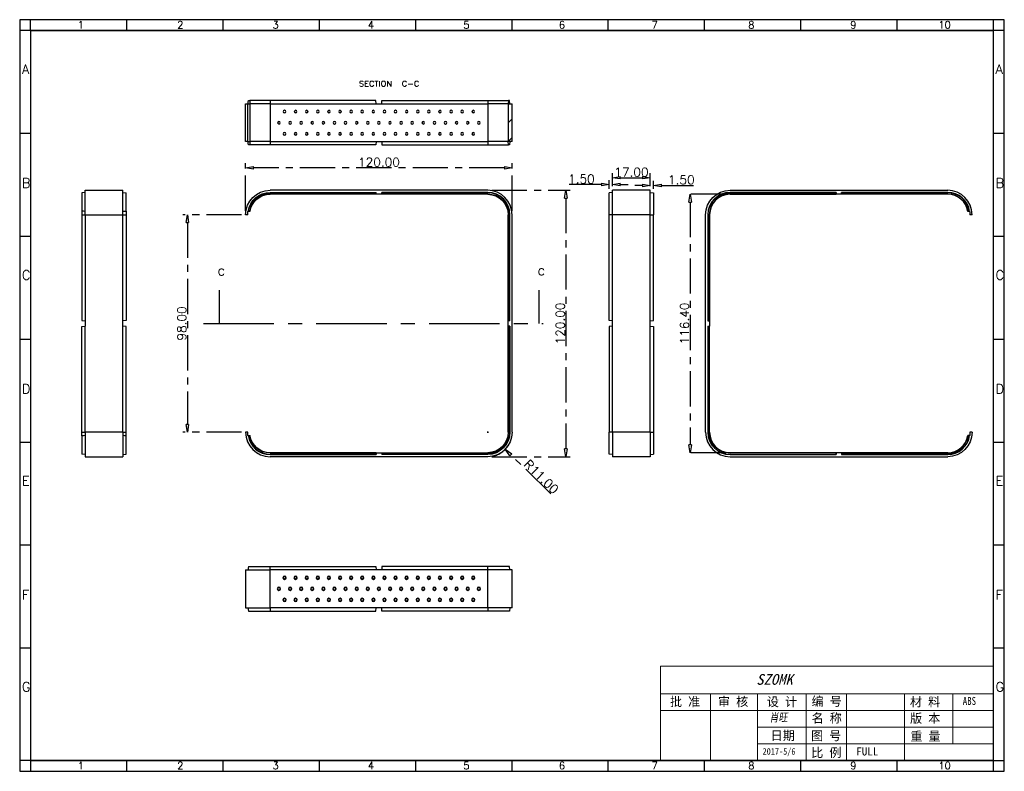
# Model space of a CAD drawing. Header units: millimetres. Extents: x 5867 to 6310, y 376 to 714.
import ezdxf

# ---------------------------------------------------------------- set-up
doc = ezdxf.new("R2010")
doc.units = ezdxf.units.MM
doc.header["$LTSCALE"] = 0.5
doc.linetypes.add('CENTER', pattern=[50.8, 31.75, -6.35, 6.35, -6.35])
doc.layers.add('111', color=7, linetype='Continuous', true_color=0xffffff)
doc.layers.add('112', color=7, linetype='Continuous', true_color=0xffffff)
doc.layers.add('A1_KUANG', color=7, linetype='Continuous')
doc.layers.add('A4_KUANG', color=7, linetype='Continuous')
doc.layers.add('BORDER', color=4, linetype='Continuous', lineweight=20)
doc.layers.add('core', color=7, linetype='Continuous', lineweight=20)
doc.styles.add('blockfont', font='simplex.shx', dxfattribs={"bigfont": 'bigfont'})
doc.styles.get("Standard").update_dxf_attribs({"font": 'txt', "bigfont": 'gbcbig.shx'})
doc.styles.add('仿宋', font='NSimSun.ttf')
doc.styles.add('黑体', font='SIMHEI.TTF', dxfattribs={"height": 2.5})
doc.dimstyles.new('VT-4.00', dxfattribs={"dimtxt": 4, "dimasz": 3.5, "dimexe": 2, "dimexo": 1.8, "dimgap": 0.5, "dimtad": 1, "dimzin": 0, "dimdsep": 46, "dimtxsty": 'Standard', "dimblk": 'CLOSEDBLANK', "dimcen": 0.3, "dimclrd": 1, "dimclre": 1, "dimclrt": 7, "dimadec": 1, "dimazin": 0, "dimtfac": 1, "dimtofl": 0, "dimtmove": 0, "dimatfit": 3, "dimldrblk": 'CLOSEDBLANK', "dimfxl": 0, "dimtolj": 1, "dimtzin": 0, "dimarcsym": 0})

# ---------------------------------------------------------------- blocks, each defined once
blk = doc.blocks.new('A$C3291225B')
at = {"layer": 'A4_KUANG'}
for p, q in [((2.87, 194.15), (2.87, 197.01)), ((28.09, 194.15), (28.09, 197.01)), ((53.32, 194.15), (53.32, 197.01)), ((78.54, 194.15), (78.54, 197.01)), ((103.77, 194.15), (103.77, 197.01)), ((129, 194.15), (129, 197.01)), ((154.22, 194.15), (154.22, 197.01)), ((179.45, 194.15), (179.45, 197.01)), ((204.67, 194.15), (204.67, 197.01)), ((229.9, 194.15), (229.9, 197.01)), ((255.13, 194.15), (255.13, 197.01)), ((255.14, 0), (255.14, 197.01)), ((2.87, 194.15), (0, 194.15)), ((2.87, 194.15), (2.87, 0)), ((258, 194.15), (2.87, 194.15)), ((2.87, 167.16), (0, 167.16)), ((257.99, 167.16), (255.13, 167.16)), ((2.87, 140.18), (0, 140.18)), ((257.99, 140.18), (255.13, 140.18)), ((2.87, 113.2), (0, 113.2)), ((257.99, 113.2), (255.13, 113.2)), ((2.87, 86.22), (0, 86.22)), ((257.99, 86.22), (255.13, 86.22)), ((2.87, 59.24), (0, 59.24)), ((257.99, 59.24), (255.13, 59.24)), ((2.87, 32.25), (0, 32.25)), ((257.99, 32.25), (255.13, 32.25)), ((2.87, 2.87), (0, 2.87)), ((2.87, 2.87), (258, 2.87)), ((28.09, 0), (28.09, 2.87)), ((53.32, 0), (53.32, 2.87)), ((78.54, 0), (78.54, 2.87)), ((103.77, 0), (103.77, 2.87)), ((129, 0), (129, 2.87)), ((154.22, 0), (154.22, 2.87)), ((179.45, 0), (179.45, 2.87)), ((204.67, 0), (204.67, 2.87)), ((229.9, 0), (229.9, 2.87))]:
    blk.add_line(p, q, dxfattribs=at)
at = {"layer": 'A4_KUANG', "color": 8}
blk.add_lwpolyline([(258, 0), (258, 197.01), (0, 197.01), (0, 0)], close=True, dxfattribs=at)
at = {"layer": 'A4_KUANG', "const_width": 0.4}
blk.add_lwpolyline([(2.87, 2.87), (2.87, 194.15), (255.13, 194.15), (255.14, 2.87), (2.87, 2.87)], dxfattribs=at)
at = {"layer": 'A4_KUANG'}
for s, height, p in [('1', 1.91, (15.22, 194.69)), ('2', 1.91, (41.25, 194.69)), ('3', 1.91, (66.25, 194.69)), ('4', 1.91, (91.25, 194.69)), ('5', 1.91, (116.25, 194.69)), ('6', 1.91, (141.26, 194.69)), ('7', 1.91, (165.57, 194.69)), ('8', 1.91, (190.91, 194.69)), ('9', 1.91, (217.64, 194.69)), ('10', 1.91, (240.72, 194.69)), ('A', 2.48, (0.59, 182.82)), ('A', 2.48, (255.71, 182.82)), ('B', 2.48, (0.59, 152.97)), ('B', 2.48, (255.71, 152.97)), ('C', 2.48, (0.59, 128.85)), ('C', 2.48, (255.71, 128.85)), ('D', 2.48, (0.59, 99.01)), ('D', 2.48, (255.71, 99.01)), ('E', 2.48, (0.59, 74.89)), ('E', 2.48, (255.71, 74.89)), ('F', 2.48, (0.59, 45.04)), ('F', 2.48, (255.71, 45.04)), ('G', 2.48, (0.59, 20.93)), ('G', 2.48, (255.71, 20.93)), ('1', 1.91, (15.22, 0.54)), ('2', 1.91, (41.25, 0.54)), ('3', 1.91, (66.25, 0.54)), ('4', 1.91, (91.25, 0.54)), ('5', 1.91, (116.25, 0.54)), ('6', 1.91, (141.26, 0.54)), ('7', 1.91, (165.57, 0.54)), ('8', 1.91, (190.91, 0.54)), ('9', 1.91, (217.64, 0.54)), ('10', 1.91, (240.72, 0.54))]:
    blk.add_text(s, height=height, dxfattribs=at).set_placement(p)
blk = doc.blocks.new('_ClosedBlank')
at = {"color": 0, "linetype": 'ByBlock', "lineweight": -2}
for p, q in [((-1, 0.17), (0, 0)), ((-1, 0.17), (-1, -0.17)), ((0, 0), (-1, -0.17))]:
    blk.add_line(p, q, dxfattribs=at)
blk = doc.blocks.new('*D2')
at = {"layer": 'core', "color": 1, "linetype": 'CENTER', "lineweight": -2}
for p, q in [((5966.62, 626.41), (5940.16, 626.41)), ((5942.16, 622.91), (5942.16, 531.91)), ((5966.62, 528.41), (5940.16, 528.41))]:
    blk.add_line(p, q, dxfattribs=at)
at = {"layer": 'Defpoints', "color": 0, "linetype": 'CENTER'}
for p in [(5968.42, 626.41), (5942.16, 528.41), (5968.42, 528.41)]:
    blk.add_point(p, dxfattribs=at)
at = {"layer": 'core', "color": 1, "linetype": 'CENTER', "lineweight": -2, "xscale": 3.5, "yscale": 3.5, "zscale": 3.5}
for p, rotation in [((5942.16, 626.41), 90), ((5942.16, 528.41), 270)]:
    blk.add_blockref('_ClosedBlank', p, dxfattribs=dict(at, rotation=rotation))
at = {"layer": 'core', "color": 7, "linetype": 'CENTER', "insert": (5939.66, 577.41), "char_height": 4, "attachment_point": 5, "rotation": 90}
blk.add_mtext('\\A1;98.00', dxfattribs=at)
blk = doc.blocks.new('*D3')
at = {"layer": 'core', "color": 1, "linetype": 'CENTER', "lineweight": -2}
for p, q in [((6079.21, 637.41), (6114.58, 637.41)), ((6112.58, 633.91), (6112.58, 520.91)), ((6079.21, 517.41), (6114.58, 517.41))]:
    blk.add_line(p, q, dxfattribs=at)
at = {"layer": 'Defpoints', "color": 0, "linetype": 'CENTER'}
for p in [(6077.41, 637.41), (6077.41, 517.41), (6112.58, 517.41)]:
    blk.add_point(p, dxfattribs=at)
at = {"layer": 'core', "color": 1, "linetype": 'CENTER', "lineweight": -2, "xscale": 3.5, "yscale": 3.5, "zscale": 3.5}
for p, rotation in [((6112.58, 637.41), 90), ((6112.58, 517.41), 270)]:
    blk.add_blockref('_ClosedBlank', p, dxfattribs=dict(at, rotation=rotation))
at = {"layer": 'core', "color": 7, "linetype": 'CENTER', "insert": (6110.08, 577.41), "char_height": 4, "attachment_point": 5, "rotation": 90}
blk.add_mtext('\\A1;120.00', dxfattribs=at)
blk = doc.blocks.new('*D4')
at = {"layer": 'core', "color": 1, "linetype": 'CENTER', "lineweight": -2}
for p, q in [((5968.42, 628.21), (5968.42, 649.54)), ((6084.91, 647.54), (5971.92, 647.54)), ((6088.41, 628.21), (6088.41, 649.54))]:
    blk.add_line(p, q, dxfattribs=at)
at = {"layer": 'Defpoints', "color": 0, "linetype": 'CENTER'}
for p in [(5968.42, 647.54), (5968.42, 626.41), (6088.41, 626.41)]:
    blk.add_point(p, dxfattribs=at)
at = {"layer": 'core', "color": 1, "linetype": 'CENTER', "lineweight": -2, "xscale": 3.5, "yscale": 3.5, "zscale": 3.5, "rotation": 180}
blk.add_blockref('_ClosedBlank', (5968.42, 647.54), dxfattribs=at)
at = {"layer": 'core', "color": 1, "linetype": 'CENTER', "lineweight": -2, "xscale": 3.5, "yscale": 3.5, "zscale": 3.5}
blk.add_blockref('_ClosedBlank', (6088.41, 647.54), dxfattribs=at)
at = {"layer": 'core', "color": 7, "linetype": 'CENTER', "insert": (6028.42, 650.04), "char_height": 4, "attachment_point": 5}
blk.add_mtext('\\A1;120.00', dxfattribs=at)
blk = doc.blocks.new('*D5')
at = {"layer": 'core', "color": 1, "linetype": 'CENTER', "lineweight": -2}
for p, q in [((6133.61, 639.21), (6133.61, 645.08)), ((6137.11, 643.08), (6147.11, 643.08)), ((6150.61, 639.21), (6150.61, 645.08))]:
    blk.add_line(p, q, dxfattribs=at)
at = {"layer": 'Defpoints', "color": 0, "linetype": 'CENTER'}
for p in [(6150.61, 643.08), (6133.61, 637.41), (6150.61, 637.41)]:
    blk.add_point(p, dxfattribs=at)
at = {"layer": 'core', "color": 1, "linetype": 'CENTER', "lineweight": -2, "xscale": 3.5, "yscale": 3.5, "zscale": 3.5, "rotation": 180}
blk.add_blockref('_ClosedBlank', (6133.61, 643.08), dxfattribs=at)
at = {"layer": 'core', "color": 1, "linetype": 'CENTER', "lineweight": -2, "xscale": 3.5, "yscale": 3.5, "zscale": 3.5}
blk.add_blockref('_ClosedBlank', (6150.61, 643.08), dxfattribs=at)
at = {"layer": 'core', "color": 7, "linetype": 'CENTER', "insert": (6142.11, 645.58), "char_height": 4, "attachment_point": 5}
blk.add_mtext('\\A1;17.00', dxfattribs=at)
blk = doc.blocks.new('*D6')
at = {"layer": 'core', "color": 1, "linetype": 'CENTER', "lineweight": -2}
for p, q in [((6147.11, 639.61), (6143.61, 639.61)), ((6150.61, 639.21), (6150.61, 641.61)), ((6152.11, 638.08), (6152.11, 641.61)), ((6155.61, 639.61), (6170.11, 639.61))]:
    blk.add_line(p, q, dxfattribs=at)
at = {"layer": 'Defpoints', "color": 0, "linetype": 'CENTER'}
for p in [(6152.11, 639.61), (6150.61, 637.41), (6152.11, 636.28)]:
    blk.add_point(p, dxfattribs=at)
at = {"layer": 'core', "color": 1, "linetype": 'CENTER', "lineweight": -2, "xscale": 3.5, "yscale": 3.5, "zscale": 3.5}
blk.add_blockref('_ClosedBlank', (6150.61, 639.61), dxfattribs=at)
at = {"layer": 'core', "color": 1, "linetype": 'CENTER', "lineweight": -2, "xscale": 3.5, "yscale": 3.5, "zscale": 3.5, "rotation": 180}
blk.add_blockref('_ClosedBlank', (6152.11, 639.61), dxfattribs=at)
at = {"layer": 'core', "color": 7, "linetype": 'CENTER', "insert": (6164.61, 642.11), "char_height": 4, "attachment_point": 5}
blk.add_mtext('\\A1;1.50', dxfattribs=at)
blk = doc.blocks.new('*D7')
at = {"layer": 'core', "color": 1, "linetype": 'CENTER', "lineweight": -2}
for p, q in [((6128.61, 639.96), (6114.11, 639.96)), ((6132.11, 638.08), (6132.11, 641.96)), ((6133.61, 639.21), (6133.61, 641.96)), ((6137.11, 639.96), (6140.61, 639.96))]:
    blk.add_line(p, q, dxfattribs=at)
at = {"layer": 'Defpoints', "color": 0, "linetype": 'CENTER'}
for p in [(6132.11, 639.96), (6132.11, 636.28), (6133.61, 637.41)]:
    blk.add_point(p, dxfattribs=at)
at = {"layer": 'core', "color": 1, "linetype": 'CENTER', "lineweight": -2, "xscale": 3.5, "yscale": 3.5, "zscale": 3.5}
blk.add_blockref('_ClosedBlank', (6132.11, 639.96), dxfattribs=at)
at = {"layer": 'core', "color": 1, "linetype": 'CENTER', "lineweight": -2, "xscale": 3.5, "yscale": 3.5, "zscale": 3.5, "rotation": 180}
blk.add_blockref('_ClosedBlank', (6133.61, 639.96), dxfattribs=at)
at = {"layer": 'core', "color": 7, "linetype": 'CENTER', "insert": (6119.61, 642.46), "char_height": 4, "attachment_point": 5}
blk.add_mtext('\\A1;1.50', dxfattribs=at)
blk = doc.blocks.new('*D8')
at = {"layer": 'core', "color": 1, "linetype": 'CENTER', "lineweight": -2}
for p, q in [((6077.11, 528.41), (6077.71, 528.41)), ((6077.41, 528.11), (6077.41, 528.71)), ((6105.9, 500.63), (6087.8, 518.29))]:
    blk.add_line(p, q, dxfattribs=at)
blk.add_arc((6077.41, 528.41), 11, 279.3759, 326.1364, dxfattribs=at)
at = {"layer": 'Defpoints', "color": 0, "linetype": 'CENTER'}
for p in [(6077.41, 528.41), (6085.29, 520.73)]:
    blk.add_point(p, dxfattribs=at)
at = {"layer": 'core', "color": 1, "linetype": 'CENTER', "lineweight": -2, "xscale": 3.5, "yscale": 3.5, "zscale": 3.5, "rotation": 135.7187059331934}
blk.add_blockref('_ClosedBlank', (6085.29, 520.73), dxfattribs=at)
at = {"layer": 'core', "color": 7, "linetype": 'CENTER', "insert": (6101.56, 508.36), "char_height": 4, "attachment_point": 5, "rotation": 315.7187}
blk.add_mtext('\\A1;R11.00', dxfattribs=at)
blk = doc.blocks.new('*D9')
at = {"layer": 'core', "color": 1, "linetype": 'CENTER', "lineweight": -2}
for p, q in [((6184.73, 635.61), (6166.53, 635.61)), ((6168.53, 632.11), (6168.53, 522.71)), ((6184.73, 519.21), (6166.53, 519.21))]:
    blk.add_line(p, q, dxfattribs=at)
at = {"layer": 'Defpoints', "color": 0, "linetype": 'CENTER'}
for p in [(6186.53, 635.61), (6168.53, 519.21), (6186.53, 519.21)]:
    blk.add_point(p, dxfattribs=at)
at = {"layer": 'core', "color": 1, "linetype": 'CENTER', "lineweight": -2, "xscale": 3.5, "yscale": 3.5, "zscale": 3.5}
for p, rotation in [((6168.53, 635.61), 90), ((6168.53, 519.21), 270)]:
    blk.add_blockref('_ClosedBlank', p, dxfattribs=dict(at, rotation=rotation))
at = {"layer": 'core', "color": 7, "linetype": 'CENTER', "insert": (6166.03, 577.41), "char_height": 4, "attachment_point": 5, "rotation": 90}
blk.add_mtext('\\A1;116.40', dxfattribs=at)

msp = doc.modelspace()

# ---------------------------------------------------------------- linework, layer by layer
at = {"color": 251}
for p, q in [((6086.614, 667.815), (6088.414, 669.613)), ((6086.614, 659.334), (6088.414, 661.132))]:
    msp.add_line(p, q, dxfattribs=at)
at = {"lineweight": 0, "ltscale": 0.5}
for p, q in [((6155.213, 423.081), (6155.213, 380.615)), ((6177.695, 410.591), (6177.695, 380.615)), ((6198.928, 410.591), (6198.928, 380.615)), ((6220.785, 410.591), (6220.785, 380.615)), ((6238.896, 410.591), (6238.896, 380.615)), ((6265.125, 410.591), (6265.125, 380.615))]:
    msp.add_line(p, q, dxfattribs=at)
at = {"lineweight": 0}
for p, q in [((6155.213, 423.081), (6305.099, 423.081)), ((6155.213, 410.591), (6305.099, 410.591)), ((6286.889, 410.591), (6286.889, 388.109)), ((6155.213, 403.097), (6305.099, 403.097)), ((6220.785, 395.603), (6198.928, 395.603)), ((6220.785, 395.603), (6305.099, 395.603)), ((6198.928, 388.109), (6305.099, 388.109)), ((6305.099, 380.615), (6155.213, 380.615))]:
    msp.add_line(p, q, dxfattribs=at)
at = {"layer": '111', "color": 1, "linetype": 'CENTER', "ltscale": 2}
for p, q in [((5956.417, 592.409), (5956.417, 577.409)), ((6100.414, 592.409), (6100.414, 577.409)), ((5949.417, 577.409), (6102.414, 577.409))]:
    msp.add_line(p, q, dxfattribs=at)
for points in [[(5956.417, 577.409), (5954.81, 583.409), (5958.025, 583.409), (5956.417, 577.409)], [(6100.414, 577.409), (6098.807, 583.409), (6102.022, 583.409), (6100.414, 577.409)]]:
    msp.add_solid(points, dxfattribs=at)
at = {"layer": '112', "color": 7}
for p, q in [((5968.417, 659.334), (5968.417, 676.334)), ((5968.417, 676.334), (5969.417, 676.334)), ((5969.417, 659.334), (5969.417, 676.334)), ((5969.417, 676.334), (5969.53, 676.334)), ((5969.53, 676.334), (5970.34, 676.334)), ((5969.684, 677.834), (5970.23, 677.834)), ((5979.417, 677.834), (5970.23, 677.834)), ((5970.34, 676.334), (5970.34, 659.334)), ((5979.417, 676.334), (5970.34, 676.334)), ((5979.417, 677.834), (5979.417, 676.334)), ((6027.035, 677.834), (5979.417, 677.834)), ((5979.417, 676.334), (5979.417, 659.334)), ((5979.417, 676.334), (6027.166, 676.334)), ((6027.166, 676.334), (6027.035, 677.834)), ((6027.166, 676.334), (6029.666, 676.334)), ((6029.666, 676.334), (6029.797, 677.834)), ((6029.666, 676.334), (6077.415, 676.334)), ((6029.797, 677.834), (6077.415, 677.834)), ((6077.415, 677.834), (6077.415, 676.334)), ((6077.415, 677.834), (6086.746, 677.834)), ((6077.415, 676.334), (6077.415, 659.334)), ((6086.614, 676.334), (6077.415, 676.334)), ((6086.746, 677.834), (6086.614, 676.334)), ((6086.614, 676.334), (6088.414, 676.334)), ((6086.614, 676.334), (6086.614, 659.334)), ((6087.283, 677.834), (6086.746, 677.834)), ((6087.414, 676.334), (6087.283, 677.834)), ((6088.414, 659.334), (6088.414, 676.334)), ((5969.417, 659.334), (5968.417, 659.334)), ((5969.417, 659.334), (5969.53, 659.334)), ((5969.53, 659.334), (5970.34, 659.334)), ((5970.23, 657.834), (5969.684, 657.834)), ((5979.417, 657.834), (5970.23, 657.834)), ((5979.417, 659.334), (5970.34, 659.334)), ((5979.417, 659.334), (5979.417, 657.834)), ((5979.417, 659.334), (6027.166, 659.334)), ((6027.035, 657.834), (5979.417, 657.834)), ((6027.166, 659.334), (6027.035, 657.834)), ((6027.166, 659.334), (6029.666, 659.334)), ((6029.666, 659.334), (6029.797, 657.834)), ((6029.666, 659.334), (6077.415, 659.334)), ((6029.797, 657.834), (6077.415, 657.834)), ((6086.614, 659.334), (6077.415, 659.334)), ((6077.415, 659.334), (6077.415, 657.834)), ((6077.415, 657.834), (6086.746, 657.834)), ((6088.414, 659.334), (6086.614, 659.334)), ((6086.746, 657.834), (6086.614, 659.334)), ((6087.283, 657.834), (6086.746, 657.834)), ((6087.414, 659.334), (6087.283, 657.834)), ((5896.143, 636.407), (5894.643, 636.276)), ((5894.643, 636.276), (5894.643, 628.039)), ((5896.143, 637.407), (5913.142, 637.407)), ((5896.143, 626.407), (5896.143, 637.407)), ((5913.142, 626.407), (5913.142, 637.407)), ((5913.142, 636.407), (5914.642, 636.276)), ((5914.642, 628.039), (5914.642, 636.276)), ((6077.415, 637.407), (5979.417, 637.407)), ((5979.417, 636.407), (5979.417, 636.276)), ((5979.417, 636.407), (6027.166, 636.407)), ((5979.417, 636.276), (6027.035, 636.276)), ((5979.417, 635.607), (5979.417, 635.738)), ((6027.035, 635.738), (5979.417, 635.738)), ((6027.166, 635.607), (5979.417, 635.607)), ((6027.035, 636.276), (6027.166, 636.407)), ((6027.035, 635.738), (6027.035, 636.276)), ((6027.166, 635.607), (6027.035, 635.738)), ((6027.166, 635.607), (6027.166, 636.407)), ((6029.666, 635.607), (6027.166, 635.607)), ((6029.797, 636.276), (6029.666, 636.407)), ((6029.666, 635.607), (6029.666, 636.407)), ((6077.415, 636.407), (6029.666, 636.407)), ((6029.666, 635.607), (6029.797, 635.738)), ((6077.415, 635.607), (6029.666, 635.607)), ((6029.797, 635.738), (6029.797, 636.276)), ((6077.415, 636.276), (6029.797, 636.276)), ((6029.797, 635.738), (6077.415, 635.738)), ((6077.415, 636.407), (6077.415, 636.276)), ((6077.415, 635.607), (6077.415, 635.738)), ((6133.608, 636.407), (6132.108, 636.276)), ((6132.108, 626.407), (6132.108, 636.276)), ((6133.608, 626.407), (6133.608, 637.407)), ((6150.608, 637.407), (6133.608, 637.407)), ((6150.608, 626.407), (6150.608, 637.407)), ((6150.608, 636.407), (6152.108, 636.276)), ((6152.108, 636.276), (6152.108, 626.407)), ((6186.528, 637.407), (6284.526, 637.407)), ((6186.528, 636.407), (6186.528, 636.276)), ((6234.277, 636.407), (6186.528, 636.407)), ((6186.528, 636.276), (6234.146, 636.276)), ((6234.146, 635.738), (6186.528, 635.738)), ((6186.528, 635.738), (6186.528, 635.607)), ((6186.528, 635.607), (6234.277, 635.607)), ((6234.146, 636.276), (6234.277, 636.407)), ((6234.146, 635.738), (6234.146, 636.276)), ((6234.277, 635.607), (6234.146, 635.738)), ((6234.277, 636.407), (6234.277, 635.607)), ((6236.777, 635.607), (6234.277, 635.607)), ((6236.908, 636.276), (6236.777, 636.407)), ((6236.777, 635.607), (6236.777, 636.407)), ((6284.526, 636.407), (6236.777, 636.407)), ((6236.777, 635.607), (6236.908, 635.738)), ((6284.526, 635.607), (6236.777, 635.607)), ((6236.908, 635.738), (6236.908, 636.276)), ((6284.526, 636.276), (6236.908, 636.276)), ((6236.908, 635.738), (6284.526, 635.738)), ((6284.526, 636.407), (6284.526, 636.276)), ((6284.526, 635.738), (6284.526, 635.607)), ((5894.643, 628.039), (5894.643, 626.407)), ((5894.643, 626.407), (5896.143, 626.407)), ((5894.643, 626.407), (5894.643, 578.79)), ((5896.143, 626.407), (5913.142, 626.407)), ((5896.143, 626.407), (5896.143, 578.659)), ((5913.142, 626.407), (5914.642, 626.407)), ((5913.142, 578.659), (5913.142, 626.407)), ((5914.642, 628.039), (5914.642, 626.407)), ((5914.642, 626.407), (5914.642, 578.79)), ((5969.417, 626.407), (5968.417, 626.407)), ((5969.417, 626.407), (5969.417, 627.907)), ((5969.53, 627.907), (5969.417, 627.907)), ((5970.34, 627.907), (5969.53, 627.907)), ((5970.23, 628.039), (5969.684, 628.039)), ((6086.614, 626.407), (6086.746, 626.407)), ((6086.614, 578.659), (6086.614, 626.407)), ((6086.746, 626.407), (6086.746, 578.79)), ((6087.283, 578.79), (6087.283, 626.407)), ((6087.414, 626.407), (6087.283, 626.407)), ((6087.414, 578.659), (6087.414, 626.407)), ((6088.414, 528.41), (6088.414, 626.407)), ((6133.608, 626.407), (6132.108, 626.407)), ((6132.108, 578.79), (6132.108, 626.407)), ((6150.608, 626.407), (6133.608, 626.407)), ((6133.608, 528.41), (6133.608, 626.407)), ((6150.608, 528.41), (6150.608, 626.407)), ((6150.608, 626.407), (6152.108, 626.407)), ((6152.108, 578.79), (6152.108, 626.407)), ((6175.528, 528.41), (6175.528, 626.407)), ((6176.528, 626.407), (6176.528, 578.659)), ((6176.528, 626.407), (6176.66, 626.407)), ((6176.66, 578.79), (6176.66, 626.407)), ((6177.197, 626.407), (6177.197, 578.79)), ((6177.197, 626.407), (6177.328, 626.407)), ((6177.328, 626.407), (6177.328, 578.659)), ((6294.412, 627.907), (6293.602, 627.907)), ((6294.258, 628.039), (6293.713, 628.039)), ((6294.525, 627.907), (6294.412, 627.907)), ((6294.525, 627.907), (6294.525, 626.407)), ((6295.525, 626.407), (6294.525, 626.407)), ((5894.643, 578.79), (5896.143, 578.659)), ((5896.143, 578.659), (5896.143, 576.159)), ((5914.642, 578.79), (5913.142, 578.659)), ((5913.142, 576.159), (5913.142, 578.659)), ((6086.746, 578.79), (6086.614, 578.659)), ((6087.414, 578.659), (6086.614, 578.659)), ((6086.614, 576.159), (6086.614, 578.659)), ((6087.283, 578.79), (6086.746, 578.79)), ((6087.414, 578.659), (6087.283, 578.79)), ((6133.608, 578.659), (6132.108, 578.79)), ((6150.608, 578.659), (6152.108, 578.79)), ((6176.528, 578.659), (6176.66, 578.79)), ((6176.528, 578.659), (6177.328, 578.659)), ((6176.66, 578.79), (6177.197, 578.79)), ((6177.197, 578.79), (6177.328, 578.659)), ((6177.328, 578.659), (6177.328, 576.159)), ((5894.643, 576.027), (5896.143, 576.159)), ((5894.643, 528.41), (5894.643, 576.027)), ((5896.143, 528.41), (5896.143, 576.159)), ((5913.142, 528.41), (5913.142, 576.159)), ((5914.642, 576.027), (5913.142, 576.159)), ((5914.642, 528.41), (5914.642, 576.027)), ((6086.746, 576.027), (6086.614, 576.159)), ((6087.414, 576.159), (6086.614, 576.159)), ((6086.614, 528.41), (6086.614, 576.159)), ((6087.283, 576.027), (6086.746, 576.027)), ((6086.746, 528.41), (6086.746, 576.027)), ((6087.414, 576.159), (6087.283, 576.027)), ((6087.283, 576.027), (6087.283, 528.41)), ((6087.414, 576.159), (6087.414, 528.41)), ((6133.608, 576.159), (6132.108, 576.027)), ((6132.108, 576.027), (6132.108, 528.41)), ((6150.608, 576.159), (6152.108, 576.027)), ((6152.108, 576.027), (6152.108, 528.41)), ((6176.528, 576.159), (6176.66, 576.027)), ((6176.528, 576.159), (6177.328, 576.159)), ((6176.528, 576.159), (6176.528, 528.41)), ((6176.66, 576.027), (6177.197, 576.027)), ((6176.66, 576.027), (6176.66, 528.41)), ((6177.197, 576.027), (6177.328, 576.159)), ((6177.197, 528.41), (6177.197, 576.027)), ((6177.328, 528.41), (6177.328, 576.159)), ((5894.643, 528.41), (5896.143, 528.41)), ((5894.643, 526.778), (5894.643, 528.41)), ((5913.142, 528.41), (5896.143, 528.41)), ((5896.143, 528.41), (5896.143, 517.41)), ((5913.142, 528.41), (5913.142, 517.41)), ((5913.142, 528.41), (5914.642, 528.41)), ((5914.642, 526.778), (5914.642, 528.41)), ((5969.417, 528.41), (5968.417, 528.41)), ((5969.417, 526.91), (5969.417, 528.41)), ((6086.614, 528.41), (6086.746, 528.41)), ((6087.414, 528.41), (6087.283, 528.41)), ((6132.108, 518.541), (6132.108, 528.41)), ((6133.608, 528.41), (6132.108, 528.41)), ((6133.608, 528.41), (6133.608, 517.41)), ((6150.608, 528.41), (6133.608, 528.41)), ((6150.608, 528.41), (6150.608, 517.41)), ((6150.608, 528.41), (6152.108, 528.41)), ((6152.108, 528.41), (6152.108, 518.541)), ((6176.528, 528.41), (6176.66, 528.41)), ((6177.197, 528.41), (6177.328, 528.41)), ((6294.525, 528.41), (6294.525, 526.91)), ((6295.525, 528.41), (6294.525, 528.41)), ((5894.643, 526.779), (5894.643, 518.541)), ((5914.642, 518.541), (5914.642, 526.779)), ((5969.417, 526.91), (5969.53, 526.91)), ((5969.53, 526.91), (5970.34, 526.91)), ((5970.23, 526.779), (5969.684, 526.779)), ((6294.412, 526.91), (6293.602, 526.91)), ((6294.258, 526.779), (6293.713, 526.779)), ((6294.525, 526.91), (6294.412, 526.91)), ((5979.417, 519.21), (5979.417, 519.079)), ((5979.417, 519.21), (6027.166, 519.21)), ((6027.035, 519.079), (5979.417, 519.079)), ((6027.166, 519.21), (6027.035, 519.079)), ((6027.035, 519.079), (6027.035, 518.541)), ((6027.166, 519.21), (6027.166, 518.41)), ((6027.166, 519.21), (6029.666, 519.21)), ((6029.666, 519.21), (6029.797, 519.079)), ((6029.666, 519.21), (6077.415, 519.21)), ((6029.666, 519.21), (6029.666, 518.41)), ((6029.797, 519.079), (6077.415, 519.079)), ((6029.797, 519.079), (6029.797, 518.541)), ((6077.415, 519.21), (6077.415, 519.079)), ((6186.528, 519.079), (6186.528, 519.21)), ((6234.277, 519.21), (6186.528, 519.21)), ((6234.146, 519.079), (6186.528, 519.079)), ((6234.277, 519.21), (6234.146, 519.079)), ((6234.146, 519.079), (6234.146, 518.541)), ((6234.277, 519.21), (6234.277, 518.41)), ((6236.777, 519.21), (6234.277, 519.21)), ((6236.777, 519.21), (6236.908, 519.079)), ((6284.526, 519.21), (6236.777, 519.21)), ((6236.777, 519.21), (6236.777, 518.41)), ((6236.908, 519.079), (6284.526, 519.079)), ((6236.908, 519.079), (6236.908, 518.541)), ((6284.526, 519.079), (6284.526, 519.21)), ((5896.143, 518.41), (5894.643, 518.541)), ((5896.143, 517.41), (5913.142, 517.41)), ((5913.142, 518.41), (5914.642, 518.541)), ((5979.417, 518.41), (5979.417, 518.541)), ((5979.417, 518.541), (6027.035, 518.541)), ((5979.417, 518.41), (6027.166, 518.41)), ((6077.415, 517.41), (5979.417, 517.41)), ((6027.035, 518.541), (6027.166, 518.41)), ((6029.797, 518.541), (6029.666, 518.41)), ((6077.415, 518.41), (6029.666, 518.41)), ((6077.415, 518.541), (6029.797, 518.541)), ((6077.415, 518.41), (6077.415, 518.541)), ((6133.608, 518.41), (6132.108, 518.541)), ((6150.608, 517.41), (6133.608, 517.41)), ((6150.608, 518.41), (6152.108, 518.541)), ((6186.528, 518.41), (6186.528, 518.541)), ((6186.528, 518.541), (6234.146, 518.541)), ((6186.528, 518.41), (6234.277, 518.41)), ((6186.528, 517.41), (6284.526, 517.41)), ((6234.146, 518.541), (6234.277, 518.41)), ((6236.908, 518.541), (6236.777, 518.41)), ((6236.777, 518.41), (6284.526, 518.41)), ((6284.526, 518.541), (6236.908, 518.541)), ((6284.526, 518.41), (6284.526, 518.541)), ((5968.417, 466.395), (5979.417, 466.395)), ((5968.417, 466.395), (5968.417, 449.395)), ((5969.684, 467.895), (5979.417, 467.895)), ((5979.417, 466.395), (5979.417, 467.895)), ((5979.417, 467.895), (6027.035, 467.895)), ((5979.417, 449.395), (5979.417, 466.395)), ((6077.415, 466.395), (5979.417, 466.395)), ((6027.035, 467.895), (6027.166, 466.395)), ((6029.797, 467.895), (6029.666, 466.395)), ((6077.415, 467.895), (6029.797, 467.895)), ((6077.415, 466.395), (6077.415, 467.895)), ((6087.283, 467.895), (6077.415, 467.895)), ((6077.415, 449.395), (6077.415, 466.395)), ((6088.414, 466.395), (6077.415, 466.395)), ((6087.414, 466.395), (6087.283, 467.895)), ((6088.414, 449.395), (6088.414, 466.395)), ((5968.417, 449.395), (5979.417, 449.395)), ((5969.684, 447.895), (5979.417, 447.895)), ((6077.415, 449.395), (5979.417, 449.395)), ((5979.417, 449.395), (5979.417, 447.895)), ((5979.417, 447.895), (6027.035, 447.895)), ((6027.035, 447.895), (6027.166, 449.395)), ((6029.797, 447.895), (6029.666, 449.395)), ((6077.415, 447.895), (6029.797, 447.895)), ((6088.414, 449.395), (6077.415, 449.395)), ((6077.415, 449.395), (6077.415, 447.895)), ((6087.283, 447.895), (6077.415, 447.895)), ((6087.414, 449.395), (6087.283, 447.895))]:
    msp.add_line(p, q, dxfattribs=at)
at = {"layer": '112', "color": 7, "extrusion": (0, 0, -1)}
for centre, radius in [((-5985.917, 672.834), 0.593), ((-5990.917, 672.834), 0.593), ((-5995.917, 672.834), 0.593), ((-6000.917, 672.834), 0.593), ((-6005.916, 672.834), 0.593), ((-6010.916, 672.834), 0.593), ((-6015.916, 672.834), 0.593), ((-6020.916, 672.834), 0.593), ((-6025.916, 672.834), 0.593), ((-6030.916, 672.834), 0.593), ((-6035.916, 672.834), 0.593), ((-6040.916, 672.834), 0.593), ((-6045.915, 672.834), 0.593), ((-6050.915, 672.834), 0.593), ((-6055.915, 672.834), 0.593), ((-6060.915, 672.834), 0.593), ((-6065.915, 672.834), 0.593), ((-6070.915, 672.834), 0.593), ((-5983.417, 667.834), 0.593), ((-5988.417, 667.834), 0.593), ((-5993.417, 667.834), 0.593), ((-5998.417, 667.834), 0.593), ((-6003.417, 667.834), 0.593), ((-6008.416, 667.834), 0.593), ((-6013.416, 667.834), 0.593), ((-6018.416, 667.834), 0.593), ((-6023.416, 667.834), 0.593), ((-6028.416, 667.834), 0.593), ((-6033.416, 667.834), 0.593), ((-6038.416, 667.834), 0.593), ((-6043.416, 667.834), 0.593), ((-6048.415, 667.834), 0.593), ((-6053.415, 667.834), 0.593), ((-6058.415, 667.834), 0.593), ((-6063.415, 667.834), 0.593), ((-6068.415, 667.834), 0.593), ((-6073.415, 667.834), 0.593), ((-5985.917, 662.834), 0.593), ((-5990.917, 662.834), 0.593), ((-5995.917, 662.834), 0.593), ((-6000.917, 662.834), 0.593), ((-6005.916, 662.834), 0.593), ((-6010.916, 662.834), 0.593), ((-6015.916, 662.834), 0.593), ((-6020.916, 662.834), 0.593), ((-6025.916, 662.834), 0.593), ((-6030.916, 662.834), 0.593), ((-6035.916, 662.834), 0.593), ((-6040.916, 662.834), 0.593), ((-6045.915, 662.834), 0.593), ((-6050.915, 662.834), 0.593), ((-6055.915, 662.834), 0.593), ((-6060.915, 662.834), 0.593), ((-6065.915, 662.834), 0.593), ((-6070.915, 662.834), 0.593), ((-5985.917, 462.895), 0.75), ((-5990.917, 462.895), 0.75), ((-5995.917, 462.895), 0.75), ((-6000.917, 462.895), 0.75), ((-6005.916, 462.895), 0.75), ((-6010.916, 462.895), 0.75), ((-6015.916, 462.895), 0.75), ((-6020.916, 462.895), 0.75), ((-6025.916, 462.895), 0.75), ((-6030.916, 462.895), 0.75), ((-6035.916, 462.895), 0.75), ((-6040.916, 462.895), 0.75), ((-6045.915, 462.895), 0.75), ((-6050.915, 462.895), 0.75), ((-6055.915, 462.895), 0.75), ((-6060.915, 462.895), 0.75), ((-6065.915, 462.895), 0.75), ((-6070.915, 462.895), 0.75), ((-5983.417, 457.895), 0.75), ((-5988.417, 457.895), 0.75), ((-5993.417, 457.895), 0.75), ((-5998.417, 457.895), 0.75), ((-6003.417, 457.895), 0.75), ((-6008.416, 457.895), 0.75), ((-6013.416, 457.895), 0.75), ((-6018.416, 457.895), 0.75), ((-6023.416, 457.895), 0.75), ((-6028.416, 457.895), 0.75), ((-6033.416, 457.895), 0.75), ((-6038.416, 457.895), 0.75), ((-6043.416, 457.895), 0.75), ((-6048.415, 457.895), 0.75), ((-6053.415, 457.895), 0.75), ((-6058.415, 457.895), 0.75), ((-6063.415, 457.895), 0.75), ((-6068.415, 457.895), 0.75), ((-6073.415, 457.895), 0.75), ((-5985.917, 452.895), 0.75), ((-5990.917, 452.895), 0.75), ((-5995.917, 452.895), 0.75), ((-6000.917, 452.895), 0.75), ((-6005.916, 452.895), 0.75), ((-6010.916, 452.895), 0.75), ((-6015.916, 452.895), 0.75), ((-6020.916, 452.895), 0.75), ((-6025.916, 452.895), 0.75), ((-6030.916, 452.895), 0.75), ((-6035.916, 452.895), 0.75), ((-6040.916, 452.895), 0.75), ((-6045.915, 452.895), 0.75), ((-6050.915, 452.895), 0.75), ((-6055.915, 452.895), 0.75), ((-6060.915, 452.895), 0.75), ((-6065.915, 452.895), 0.75), ((-6070.915, 452.895), 0.75)]:
    msp.add_circle(centre, radius, dxfattribs=at)
at = {"layer": '112', "color": 7}
for centre in [(5985.917, 462.895), (5990.917, 462.895), (5995.917, 462.895), (6000.917, 462.895), (6005.916, 462.895), (6010.916, 462.895), (6015.916, 462.895), (6020.916, 462.895), (6025.916, 462.895), (6030.916, 462.895), (6035.916, 462.895), (6040.916, 462.895), (6045.915, 462.895), (6050.915, 462.895), (6055.915, 462.895), (6060.915, 462.895), (6065.915, 462.895), (6070.915, 462.895), (5983.417, 457.895), (5988.417, 457.895), (5993.417, 457.895), (5998.417, 457.895), (6003.417, 457.895), (6008.416, 457.895), (6013.416, 457.895), (6018.416, 457.895), (6023.416, 457.895), (6028.416, 457.895), (6033.416, 457.895), (6038.416, 457.895), (6043.416, 457.895), (6048.415, 457.895), (6053.415, 457.895), (6058.415, 457.895), (6063.415, 457.895), (6068.415, 457.895), (6073.415, 457.895), (5985.917, 452.895), (5990.917, 452.895), (5995.917, 452.895), (6000.917, 452.895), (6005.916, 452.895), (6010.916, 452.895), (6015.916, 452.895), (6020.916, 452.895), (6025.916, 452.895), (6030.916, 452.895), (6035.916, 452.895), (6040.916, 452.895), (6045.915, 452.895), (6050.915, 452.895), (6055.915, 452.895), (6060.915, 452.895), (6065.915, 452.895), (6070.915, 452.895)]:
    msp.add_circle(centre, 0.593, dxfattribs=at)
at = {"layer": '112', "color": 7, "extrusion": (0, 0, -1)}
for centre, radius, start, end in [((-5979.417, 626.407), 11, 0, 90), ((-5979.417, 626.407), 10, 8.62693, 90), ((-5979.417, 626.407), 9.869, 9.51423, 90), ((-5979.417, 626.407), 9.2, 9.38359, 90), ((-6077.415, 626.407), 9.331, 90, 180), ((-6077.415, 626.407), 9.2, 90, 180), ((-6186.528, 626.407), 11, 0, 90), ((-6186.528, 626.407), 9.869, 0, 90), ((-6284.526, 626.407), 9.331, 90, 169.93215), ((-6077.415, 528.41), 9.2, 180, 270), ((-6077.415, 528.41), 10, 180, 270), ((-6077.415, 528.41), 9.869, 180, 270), ((-6077.415, 528.41), 11, 180, 270), ((-6186.528, 528.41), 9.331, 270, 0), ((-6284.526, 528.41), 11, 180, 270), ((-5979.417, 528.41), 9.331, 270, 349.93215), ((-5979.417, 528.41), 9.2, 270, 350.61641), ((-6284.526, 528.41), 9.869, 189.51423, 270)]:
    msp.add_arc(centre, radius, start, end, dxfattribs=at)
at = {"layer": '112', "color": 7}
for centre, radius, start, end in [((5979.417, 626.407), 9.331, 90, 169.93215), ((6077.415, 626.407), 11, 0, 90), ((6077.415, 626.407), 10, 0, 90), ((6077.415, 626.407), 9.869, 0, 90), ((6186.528, 626.407), 10, 90, 180), ((6186.528, 626.407), 9.331, 90, 180), ((6186.528, 626.407), 9.2, 90, 180), ((6284.526, 626.407), 11, 0, 90), ((6284.526, 626.407), 10, 8.62693, 90), ((6284.526, 626.407), 9.869, 9.51423, 90), ((6284.526, 626.407), 9.2, 9.38359, 90), ((5979.417, 528.41), 11, 180, 270), ((6077.415, 528.41), 9.331, 270, 0), ((6186.528, 528.41), 11, 180, 270), ((6186.528, 528.41), 10, 180, 270), ((6186.528, 528.41), 9.869, 180, 270), ((6186.528, 528.41), 9.2, 180, 270), ((5979.417, 528.41), 10, 188.62693, 270), ((5979.417, 528.41), 9.869, 189.51423, 270), ((6284.526, 528.41), 10, 270, 351.37307), ((6284.526, 528.41), 9.2, 270, 350.61641), ((6284.526, 528.41), 9.331, 270, 349.93215)]:
    msp.add_arc(centre, radius, start, end, dxfattribs=at)
for points in [[(5969.53, 676.334), (5969.581, 676.834), (5969.633, 677.334), (5969.684, 677.834)], [(5970.23, 677.834), (5970.266, 677.334), (5970.303, 676.834), (5970.34, 676.334)], [(5969.684, 657.834), (5969.633, 658.334), (5969.581, 658.834), (5969.53, 659.334)], [(5970.34, 659.334), (5970.303, 658.834), (5970.266, 658.334), (5970.23, 657.834)], [(5896.143, 627.907), (5895.643, 627.951), (5895.143, 627.995), (5894.643, 628.039)], [(5969.53, 627.907), (5969.581, 627.951), (5969.633, 627.995), (5969.684, 628.039)], [(5970.34, 627.907), (5970.303, 627.951), (5970.266, 627.995), (5970.23, 628.039)], [(6293.713, 628.039), (6293.676, 627.995), (6293.639, 627.951), (6293.602, 627.907)], [(6294.412, 627.907), (6294.361, 627.951), (6294.31, 627.995), (6294.258, 628.039)], [(5896.143, 526.91), (5895.643, 526.866), (5895.143, 526.822), (5894.643, 526.779)], [(5914.642, 526.779), (5914.142, 526.822), (5913.642, 526.866), (5913.142, 526.91)], [(5969.684, 526.779), (5969.633, 526.822), (5969.581, 526.866), (5969.53, 526.91)], [(5970.34, 526.91), (5970.303, 526.866), (5970.266, 526.822), (5970.23, 526.779)], [(6293.713, 526.779), (6293.676, 526.822), (6293.639, 526.866), (6293.602, 526.91)], [(6294.412, 526.91), (6294.361, 526.866), (6294.31, 526.822), (6294.258, 526.779)], [(5969.684, 467.895), (5969.633, 467.395), (5969.581, 466.895), (5969.53, 466.395)], [(5969.53, 449.395), (5969.581, 448.895), (5969.633, 448.395), (5969.684, 447.895)]]:
    msp.add_open_spline(points, degree=3, dxfattribs=at)
msp.add_open_spline([(5913.142, 627.907), (5913.388, 627.929), (5913.634, 627.95), (5913.88, 627.972), (5914.134, 627.994), (5914.388, 628.016), (5914.642, 628.039)], degree=3, knots=[0, 0, 0, 0, 0.4916819, 0.4916819, 0.4916819, 1, 1, 1, 1], dxfattribs=at)

# ---------------------------------------------------------------- block references
at = {"layer": 'A1_KUANG', "color": 1, "lineweight": 0, "xscale": 1.718413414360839, "yscale": 1.718413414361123, "zscale": 1.718413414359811}
msp.add_blockref('A$C3291225B', (5866.672, 375.691), dxfattribs=at)

# ---------------------------------------------------------------- texts
at = {"lineweight": 0, "style": '仿宋'}
for s, p in [('批 准', (6159.469, 405.021)), ('审 核', (6181.097, 405.021)), ('设 计', (6203.092, 404.981)), ('编 号', (6223.237, 405.164)), ('材 料', (6267.541, 404.946)), ('名 称', (6223.237, 397.637)), ('版 本', (6267.576, 397.543)), ('日期', (6204.823, 389.773)), ('图 号', (6222.986, 389.69)), ('重 量', (6267.723, 389.433)), ('比 例', (6223.065, 382.057))]:
    msp.add_text(s, height=3.9968, dxfattribs=at).set_placement(p)
at = {"color": 3, "lineweight": 0, "style": '仿宋', "width": 0.8}
for s, height, p in [('ABS', 3.6537, (6291.307, 405.567)), ('2017-5/6', 2.9595, (6201.172, 383.19))]:
    msp.add_text(s, height=height, dxfattribs=at).set_placement(p)
at = {"color": 4, "lineweight": 0, "style": '仿宋', "oblique": 10, "width": 0.8}
msp.add_text('肖旺', height=3.6537, rotation=1, dxfattribs=at).set_placement((6204.302, 398.061))
at = {"color": 3, "lineweight": 0, "style": '仿宋'}
msp.add_text('FULL', height=3.6537, dxfattribs=at).set_placement((6243.366, 382.833))
at = {"layer": '112', "color": 7, "style": 'blockfont'}
for s, height, width, p in [('SECTION ', 2.3813, 1.142, (6019.418, 684.215)), ('C-C', 2.38, 1.142, (6038.712, 684.215)), ('C', 3, 1.153, (5955.958, 599.062)), ('C', 3, 1.153, (6100.024, 599.113))]:
    msp.add_text(s, height=height, dxfattribs=dict(at, width=width)).set_placement(p)
at = {"layer": 'BORDER', "color": 1, "lineweight": 0, "style": '黑体', "oblique": 15}
msp.add_text('SZOMK', height=4.8297, dxfattribs=at).set_placement((6198.334, 414.659))

# ---------------------------------------------------------------- dimensions: what is measured, and where the dimension line sits
at = {"layer": 'core', "linetype": 'CENTER'}
for base, p1, p2, picture, middle in [((5968.417, 647.541), (6088.414, 626.407), (5968.417, 626.407), '*D4', (6028.416, 650.041)), ((6150.608, 643.083), (6133.608, 637.407), (6150.608, 637.407), '*D5', (6142.108, 645.583)), ((6132.108, 639.965), (6133.608, 637.407), (6132.108, 636.276), '*D7', (6119.608, 642.465)), ((6152.108, 639.61), (6150.608, 637.407), (6152.108, 636.276), '*D6', (6164.608, 642.11))]:
    dim = msp.add_linear_dim(base=base, p1=p1, p2=p2, dimstyle='VT-4.00', dxfattribs=at)
    dim.commit()
    dim.dimension.update_dxf_attribs({"geometry": picture, "text_midpoint": middle})
for base, p1, p2, picture, middle in [((6112.578, 517.41), (6077.415, 637.407), (6077.415, 517.41), '*D3', (6110.078, 577.409)), ((5942.159, 528.41), (5968.417, 626.407), (5968.417, 528.41), '*D2', (5939.659, 577.409))]:
    dim = msp.add_linear_dim(base=base, p1=p1, p2=p2, angle=90, dimstyle='VT-4.00', dxfattribs=at)
    dim.commit()
    dim.dimension.update_dxf_attribs({"geometry": picture, "text_midpoint": middle})
dim = msp.add_linear_dim(base=(6168.533, 519.21), p1=(6186.528, 635.607), p2=(6186.528, 519.21), angle=90, dimstyle='VT-4.00', dxfattribs=at)
dim.commit()
dim.dimension.update_dxf_attribs({"geometry": '*D9', "text_midpoint": (6168.533, 577.409), "dimtype": 128})
dim = msp.add_radius_dim(center=(6077.415, 528.41), mpoint=(6085.29, 520.73), dimstyle='VT-4.00', dxfattribs=at)
dim.commit()
dim.dimension.update_dxf_attribs({"geometry": '*D8', "text_midpoint": (6099.812, 506.567), "dimtype": 132})

doc.saveas('drawing.dxf')
